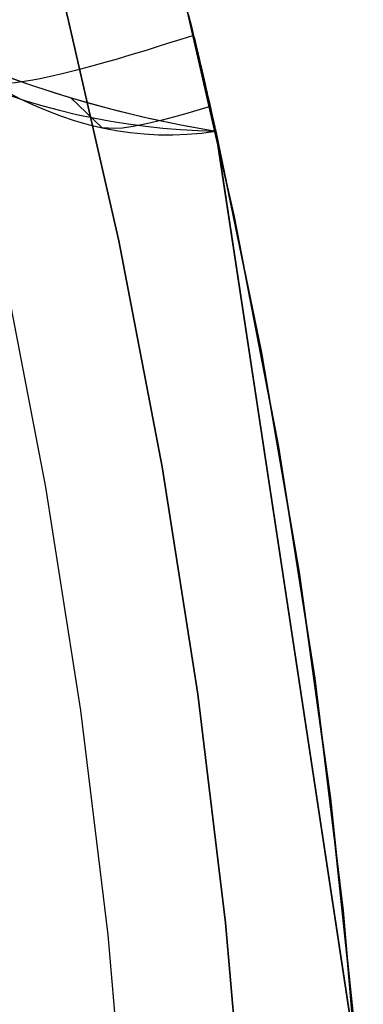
# Model space of a CAD drawing. Header units: millimetres. Extents: x -58 to 58, y -58 to 58.
# Tile 78 of 95: x 54.45 to 57.36, y 5.15 to 13.49. Entities that reach past the tile are written whole.
import ezdxf

# ---------------------------------------------------------------- set-up
doc = ezdxf.new("R2010")
doc.units = ezdxf.units.MM
doc.header["$MEASUREMENT"] = 0
doc.layers.add('Predefinito', color=5, linetype='Continuous')

msp = doc.modelspace()

# ---------------------------------------------------------------- linework, layer by layer
at = {"layer": 'Predefinito'}
for points in [[(55.3678, 3.829), (55.2026, 5.7378), (54.9717, 7.6398), (54.6752, 9.5326), (54.3136, 11.4141), (53.8873, 13.282), (53.3967, 15.1341), (52.8425, 16.9681), (52.2254, 18.7819), (51.546, 20.5734), (50.8051, 22.3403), (50.0038, 24.0805), (49.1428, 25.7921), (48.2233, 27.473), (47.2463, 29.1211), (46.213, 30.7345)], [(57.363, 3.967), (57.1919, 5.9446), (56.9526, 7.9151), (56.6455, 9.8761), (56.2709, 11.8254), (55.8292, 13.7607), (55.3209, 15.6795), (54.7468, 17.5796), (54.1074, 19.4588), (53.4035, 21.3147), (52.636, 23.1453), (51.8057, 24.9483), (50.9137, 26.7216), (49.9611, 28.463), (48.9489, 30.1705)], [(48.9489, 30.1705), (49.9611, 28.463), (50.9137, 26.7216), (51.8057, 24.9483), (52.636, 23.1453), (53.4035, 21.3147), (54.1074, 19.4588), (54.7468, 17.5796), (55.3209, 15.6795), (55.8292, 13.7607), (56.2709, 11.8254), (56.6455, 9.8761), (56.9526, 7.9151), (57.1919, 5.9446), (57.363, 3.967)], [(48.0976, 29.6458), (49.0922, 27.968), (50.0283, 26.2569), (50.9047, 24.5144), (51.7206, 22.7428), (52.4747, 20.944), (53.1664, 19.1203), (53.7946, 17.2738), (54.3588, 15.4068), (54.8582, 13.5213), (55.2922, 11.6198), (55.6604, 9.7044), (55.9621, 7.7774), (56.1972, 5.8412), (56.3654, 3.898)], [(56.3654, 3.898), (56.1972, 5.8412), (55.9621, 7.7774), (55.6604, 9.7044), (55.2922, 11.6198), (54.8582, 13.5213), (54.3588, 15.4068), (53.7946, 17.2738), (53.1664, 19.1203), (52.4747, 20.944), (51.7206, 22.7428), (50.9047, 24.5144), (50.0283, 26.2569), (49.0922, 27.968), (48.0976, 29.6458)], [(53.0814, 13.5992), (53.3049, 13.4761), (53.5339, 13.3593), (53.7685, 13.2487), (54.0085, 13.1445), (54.2538, 13.0467), (54.5043, 12.9554), (54.7601, 12.8707), (55.0209, 12.7928), (55.2868, 12.7216), (55.5576, 12.6574), (55.8333, 12.6001), (56.1137, 12.5498)], [(53.1523, 13.5592), (53.2903, 13.484), (53.4297, 13.4114), (53.5704, 13.3415), (53.7125, 13.2743), (53.8557, 13.2098), (54, 13.148), (54.1455, 13.0888), (54.292, 13.0322), (54.4395, 12.9782), (54.588, 12.9268), (54.8876, 12.8316), (55.1905, 12.7465), (55.4962, 12.6713), (55.8041, 12.6058), (56.1137, 12.5498)], [(53.1523, 13.5592), (53.2903, 13.484), (53.4297, 13.4114), (53.5704, 13.3415), (53.7125, 13.2743), (53.8557, 13.2098), (54, 13.148), (54.1455, 13.0888), (54.292, 13.0322), (54.4395, 12.9782), (54.588, 12.9268), (54.8876, 12.8316), (55.1905, 12.7465), (55.4962, 12.6713), (55.8041, 12.6058), (56.1137, 12.5498)], [(57.279, 5.0362), (57.0811, 6.9281), (56.8207, 8.8123), (56.4981, 10.6869), (56.1137, 12.5498)], [(56.1137, 12.5498), (56.4981, 10.6869), (56.8207, 8.8123), (57.0811, 6.9281), (57.279, 5.0362)], [(56.1137, 12.5498), (57.2528, 5.0341)], [(56.1137, 12.5498), (57.2527, 5.0348)], [(56.1137, 12.5498), (56.5038, 10.6569), (56.827, 8.7716), (57.0849, 6.8971), (57.279, 5.0362)], [(57.2528, 5.0341), (56.1137, 12.5498)], [(56.1263, 12.4666), (57.2528, 5.0341)]]:
    msp.add_lwpolyline(points, dxfattribs=at)
at = {"layer": 'Predefinito', "extrusion": (1, 0, 0)}
for points in [[(12.5498, 35), (12.5498, 60)], [(12.5498, 319.9998), (12.5498, 345)], [(12.5498, 60), (12.5498, 319.9998)], [(8.792, 320), (8.792, 60)]]:
    msp.add_lwpolyline(points, dxfattribs=at)
at = {"layer": 'Predefinito', "extrusion": (-2.95679e-06, 1.95101e-05, 1)}
msp.add_lwpolyline([(57.2537, 5.0279), (56.1147, 12.5436)], dxfattribs=at)
at = {"layer": 'Predefinito', "extrusion": (-4.47954e-06, 1, 0.000813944)}
msp.add_lwpolyline([(-56.6895, 59.9929), (-56.827, 34.9928)], dxfattribs=at)
at = {"layer": 'Predefinito', "extrusion": (-4.47954e-06, 1, -0.000813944)}
msp.add_lwpolyline([(-56.6895, 320.007), (-56.827, 345.007)], dxfattribs=at)
at = {"layer": 'Predefinito'}
for points in [[(53.015, 13.5177, 329.7185), (53.1447, 13.4351, 329.6691), (53.2757, 13.3559, 329.618), (53.408, 13.2803, 329.5652), (53.5416, 13.2082, 329.5108), (53.6763, 13.1398, 329.4548), (53.8121, 13.075, 329.3974), (53.949, 13.014, 329.3386), (54.087, 12.9566, 329.2784), (54.226, 12.9031, 329.2169), (54.366, 12.8532, 329.1542), (54.507, 12.8072, 329.0903), (54.6489, 12.7649, 329.0254), (54.7917, 12.7265, 328.9594), (54.9355, 12.6919, 328.8924), (55.0801, 12.6612, 328.8246), (55.2256, 12.6342, 328.756), (55.3718, 12.611, 328.6867), (55.5189, 12.5916, 328.6168), (55.6666, 12.5758, 328.5464), (55.815, 12.5636, 328.4757), (55.9641, 12.5549, 328.4046), (56.1137, 12.5498, 328.3333)], [(53.015, 13.5177, 50.2815), (53.1447, 13.4351, 50.3309), (53.2757, 13.3559, 50.382), (53.408, 13.2803, 50.4348), (53.5416, 13.2082, 50.4892), (53.6763, 13.1398, 50.5452), (53.8121, 13.075, 50.6026), (53.949, 13.014, 50.6614), (54.087, 12.9566, 50.7216), (54.226, 12.9031, 50.7831), (54.366, 12.8532, 50.8458), (54.507, 12.8072, 50.9097), (54.6489, 12.7649, 50.9746), (54.7917, 12.7265, 51.0406), (54.9355, 12.6919, 51.1076), (55.0801, 12.6612, 51.1754), (55.2256, 12.6342, 51.244), (55.3718, 12.611, 51.3133), (55.5189, 12.5916, 51.3832), (55.6666, 12.5758, 51.4536), (55.815, 12.5636, 51.5243), (55.9641, 12.5549, 51.5954), (56.1137, 12.5498, 51.6667)], [(53.0814, 13.5992, 319.9998), (53.3049, 13.4761, 319.9998), (53.5339, 13.3593, 319.9998), (53.7685, 13.2487, 319.9998), (54.0085, 13.1445, 319.9998), (54.2538, 13.0467, 319.9998), (54.5043, 12.9554, 319.9998), (54.7601, 12.8707, 319.9998), (55.0209, 12.7928, 319.9998), (55.2868, 12.7216, 319.9998), (55.5576, 12.6574, 319.9998), (55.8333, 12.6001, 319.9998), (56.1137, 12.5498, 319.9998)], [(53.448, 13.5377, 339.5041), (53.5564, 13.4406, 339.4097), (53.6657, 13.3479, 339.3118), (53.7758, 13.2595, 339.2105), (53.8867, 13.1756, 339.1059), (53.9984, 13.0963, 338.9981), (54.1108, 13.0217, 338.8872), (54.2239, 12.9519, 338.7735), (54.3377, 12.8871, 338.6569), (54.4521, 12.8274, 338.5376), (54.5672, 12.7727, 338.4158), (54.6829, 12.7232, 338.2916), (54.7992, 12.6788, 338.1651), (54.9161, 12.6398, 338.0364), (55.0335, 12.6061, 337.9058), (55.1516, 12.5778, 337.7732), (55.2702, 12.555, 337.6389), (55.3893, 12.5376, 337.5031), (55.5089, 12.5258, 337.3659), (55.629, 12.5195, 337.2276), (55.7495, 12.5187, 337.0883), (55.8705, 12.5235, 336.9483), (55.9919, 12.5339, 336.8076), (56.1137, 12.5498, 336.6667)], [(53.448, 13.5377, 40.4959), (53.5564, 13.4406, 40.5903), (53.6657, 13.3479, 40.6882), (53.7758, 13.2595, 40.7895), (53.8867, 13.1756, 40.8941), (53.9984, 13.0963, 41.0019), (54.1108, 13.0217, 41.1128), (54.2239, 12.9519, 41.2265), (54.3377, 12.8871, 41.3431), (54.4521, 12.8274, 41.4624), (54.5672, 12.7727, 41.5842), (54.6829, 12.7232, 41.7084), (54.7992, 12.6788, 41.8349), (54.9161, 12.6398, 41.9636), (55.0335, 12.6061, 42.0942), (55.1516, 12.5778, 42.2268), (55.2702, 12.555, 42.3611), (55.3893, 12.5376, 42.4969), (55.5089, 12.5258, 42.6341), (55.629, 12.5195, 42.7724), (55.7495, 12.5187, 42.9117), (55.8705, 12.5235, 43.0517), (55.9919, 12.5339, 43.1924), (56.1137, 12.5498, 43.3333)], [(56.1137, 12.5498, 345), (56.1132, 12.5523, 345.1578), (56.1115, 12.5597, 345.3155), (56.1088, 12.5721, 345.4733), (56.1049, 12.5895, 345.631), (56.0998, 12.612, 345.7888), (56.0936, 12.6397, 345.9465), (56.0861, 12.6726, 346.1043), (56.0775, 12.7107, 346.262), (56.0677, 12.7541, 346.4196), (56.0565, 12.803, 346.5771), (56.044, 12.8577, 346.7347), (56.0372, 12.8873, 346.8135), (56.0301, 12.9184, 346.8923), (56.0225, 12.9512, 346.9711), (56.0146, 12.9855, 347.0498), (56.0062, 13.0215, 347.1286), (55.9974, 13.0591, 347.2074), (55.9882, 13.0985, 347.2862), (55.9786, 13.1396, 347.365), (55.9685, 13.1825, 347.4437), (55.9579, 13.2272, 347.5225), (55.9469, 13.2738, 347.6014), (55.9354, 13.3224, 347.6802), (55.9233, 13.373, 347.7591), (55.9106, 13.4258, 347.838), (55.8974, 13.4809, 347.9168), (55.8835, 13.5382, 347.9957)], [(55.884, 13.5364, 32.0046), (55.8977, 13.4795, 32.0834), (55.9108, 13.4249, 32.1622), (55.9234, 13.3725, 32.241), (55.9354, 13.3221, 32.3198), (55.9469, 13.2737, 32.3986), (55.9579, 13.2272, 32.4774), (55.9786, 13.1396, 32.635), (55.9975, 13.0588, 32.7926), (56.0063, 13.0209, 32.8714), (56.0147, 12.9847, 32.9503), (56.0228, 12.95, 33.0291), (56.0304, 12.917, 33.1079), (56.0376, 12.8856, 33.1867), (56.0445, 12.8557, 33.2655), (56.0571, 12.8005, 33.4231), (56.0683, 12.7513, 33.5807), (56.0782, 12.7078, 33.7384), (56.0868, 12.6698, 33.8961), (56.0941, 12.6372, 34.0538), (56.1003, 12.6098, 34.2115), (56.1053, 12.5877, 34.3692), (56.1073, 12.5787, 34.448), (56.109, 12.5711, 34.5269), (56.1104, 12.565, 34.6057), (56.1114, 12.5602, 34.6846), (56.1137, 12.5498, 35)], [(55.9261, 13.3613, 347.741), (55.8181, 13.3266, 347.5025), (55.7151, 13.2939, 347.2598), (55.617, 13.263, 347.013), (55.5235, 13.2341, 346.7623), (55.4346, 13.207, 346.5078), (55.3501, 13.1816, 346.2497), (55.2698, 13.1579, 345.9881), (55.1936, 13.1359, 345.7232), (55.053, 13.0965, 345.1841), (54.9271, 13.063, 344.6336), (54.8148, 13.0349, 344.0729), (54.7148, 13.0118, 343.5033), (54.6261, 12.9932, 342.926), (54.5475, 12.9787, 342.3423), (54.4161, 12.9601, 341.1604), (54.2239, 12.9519, 338.7735), (53.9603, 12.9877, 334.0626), (53.7125, 13.2743, 319.9993)], [(55.9261, 13.3613, 32.259), (55.8181, 13.3266, 32.4975), (55.7151, 13.2939, 32.7402), (55.617, 13.263, 32.987), (55.5235, 13.2341, 33.2377), (55.4346, 13.207, 33.4922), (55.3501, 13.1816, 33.7503), (55.2698, 13.1579, 34.0119), (55.1936, 13.1359, 34.2768), (55.053, 13.0965, 34.8159), (54.9271, 13.063, 35.3664), (54.8148, 13.0349, 35.9271), (54.7148, 13.0118, 36.4967), (54.6261, 12.9932, 37.074), (54.5475, 12.9787, 37.6577), (54.4161, 12.9601, 38.8396), (54.2239, 12.9519, 41.2265), (53.9603, 12.9877, 45.9374), (53.7125, 13.2743, 60)], [(56.0668, 12.758, 346.4327), (55.953, 12.724, 345.9345), (55.8496, 12.6942, 345.4273), (55.7561, 12.6683, 344.912), (55.6718, 12.646, 344.3892), (55.5282, 12.6116, 343.3238), (55.4141, 12.589, 342.2363), (55.3243, 12.5763, 341.1321), (55.2539, 12.5714, 340.0167), (55.1516, 12.5778, 337.7732), (54.8876, 12.8316, 319.9994)], [(56.0668, 12.758, 33.5673), (55.953, 12.724, 34.0655), (55.8496, 12.6942, 34.5727), (55.7561, 12.6683, 35.088), (55.6718, 12.646, 35.6108), (55.5282, 12.6116, 36.6762), (55.4141, 12.589, 37.7637), (55.3243, 12.5763, 38.8679), (55.2539, 12.5714, 39.9833), (55.1516, 12.5778, 42.2268), (54.8876, 12.8316, 60)]]:
    msp.add_polyline3d(points, dxfattribs=at)

doc.saveas('drawing.dxf')
